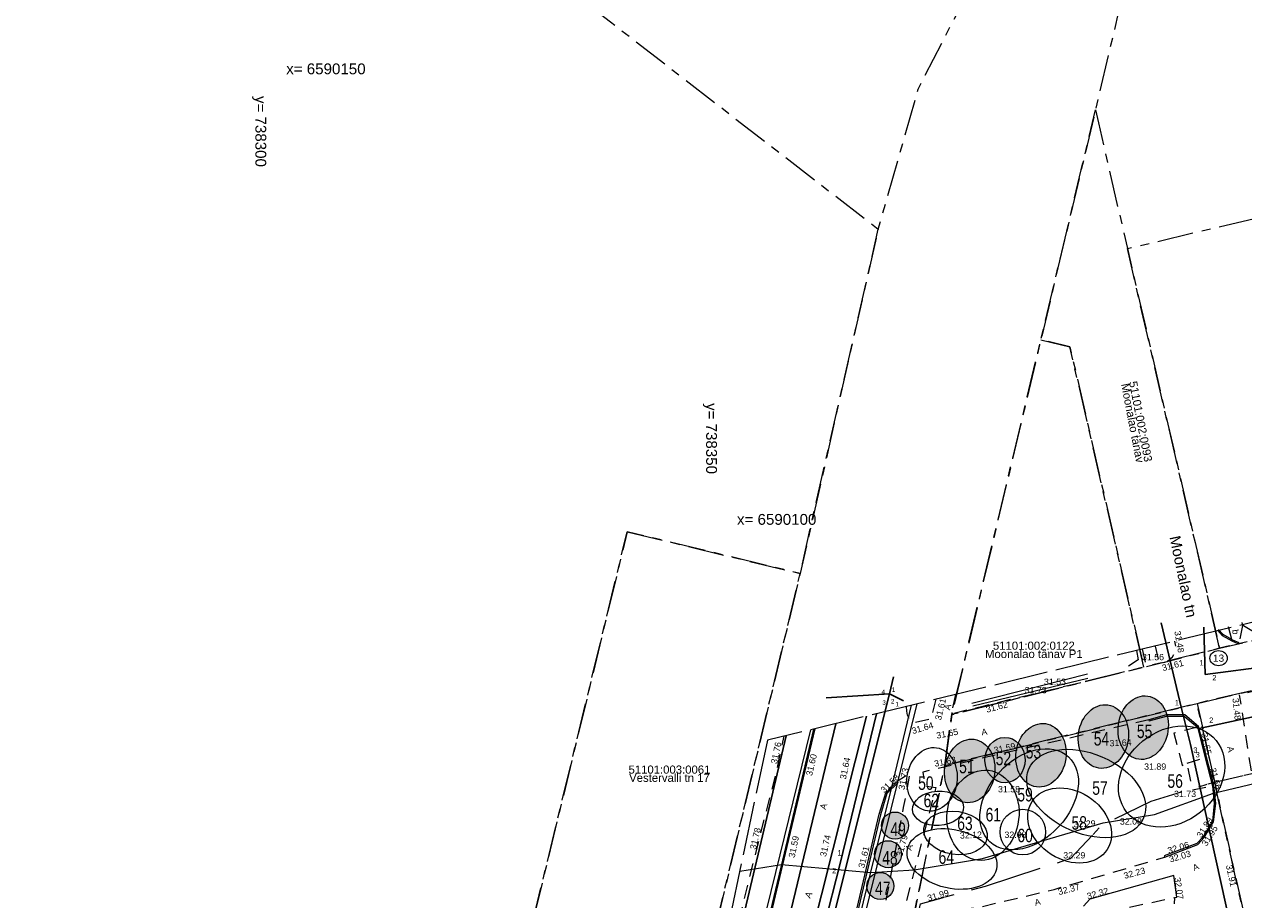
# Model space of a CAD drawing. Header units: metres. Extents: x 738076 to 738809, y 6589688 to 6590318.
# Tile 60 of 188: x 738274 to 738409, y 6590058 to 6590155. Entities that reach past the tile are written whole.
import ezdxf

# ---------------------------------------------------------------- set-up
doc = ezdxf.new("R2010")
doc.units = ezdxf.units.M
for name, pattern in [('ASFBET', [2.5, 1.5, -1]), ('EP_KBL', [18, 8, -2, 1, 0, 4, 0, 1, -2]), ('HEKK', [134.6, 130, -4.6]), ('KATASTRIPIIR', [7, 4, -1, 1, -1]), ('TOOPIIR', [7, 6, -1])]:
    doc.linetypes.add(name, pattern=pattern)
for name, color, linetype, lineweight in [('_DE (2D)', 7, 'Continuous', 5), ('_GE (2D)', 7, 'Continuous', 5), ('None', 7, 'Continuous', 5)]:
    doc.layers.add(name, color=color, linetype=linetype, lineweight=lineweight)
for name, color, linetype, lineweight, true_color in [('DE-MA dendro Puittaim III', 7, 'Continuous', 18, 0x33cc00), ('DE-MA dendro Puittaim IV', 30, 'Continuous', 18, 0xff7f00), ('DE-MA dendro Puunumber', 250, 'Continuous', 5, 0x333333), ('GE-AED', 7, 'Continuous', 5, 0x888888), ('GE-HALJASTUS', 7, 'Continuous', 5, 0x888888), ('GE-HOONE', 7, 'Continuous', 5, 0x888888), ('GE-HOONEDET', 7, 'Continuous', 5, 0x888888), ('GE-KAEVUNR', 7, 'Continuous', 5, 0x888888), ('GE-KORGUS', 7, 'Continuous', 5, 0x888888), ('GE-korgus-EH2000', 7, 'Continuous', 5, 0x888888), ('GE-KPKAABEL', 7, 'Continuous', 5, 0x888888), ('GE-KTRASS', 7, 'Continuous', 5, 0x888888), ('GE-MOOTPIIR', 7, 'Continuous', 5, 0x888888), ('GE-MPKAABEL', 7, 'Continuous', 5, 0x888888), ('GE-MPOHULIIN', 7, 'Continuous', 5, 0x888888), ('GE-PIIR', 7, 'Continuous', 18, 0xcc6600), ('GE-SITRASS', 7, 'Continuous', 5, 0x888888), ('GE-SKTRASS', 7, 'Continuous', 5, 0x888888), ('GE-TEE', 7, 'Continuous', 5, 0x888888), ('GE-TORU_NR', 7, 'Continuous', 5, 0x888888), ('GE-TORUNR', 7, 'Continuous', 5, 0x888888), ('GE-TTRASS', 7, 'Continuous', 5, 0x888888), ('GE-vork', 7, 'Continuous', 5, 0x888888), ('GE-VTRASS', 7, 'Continuous', 5, 0x888888)]:
    doc.layers.add(name, color=color, linetype=linetype, lineweight=lineweight, true_color=true_color)
doc.styles.add('Arial', font='Arial')
doc.styles.add('Swis721 LtCn BT', font='Swis721 LtCn BT')
doc.linetypes.add('-K-', pattern='A,10,-0.8,-1.308668,["K",Arial,S=1.4,R=0,X=-1.308668,Y=-0.7],-0.891332,10,-3', length=26)
doc.linetypes.add('-S-', pattern='A,10,-0.8,-1.308668,["S",Arial,S=1.4,R=0,X=-1.308668,Y=-0.7],-0.891332,10,-3', length=26)
doc.linetypes.add('-SK-', pattern='A,10,-0.1,-2.617336,["SK",Arial,S=1.4,R=0,X=-2.617336,Y=-0.7],-0.282664,10,-3', length=26)
doc.linetypes.add('-T-', pattern='A,10,-0.8,-1.198494,["T",Arial,S=1.4,R=0,X=-1.198494,Y=-0.7],-1.001506,10,-3', length=26)
doc.linetypes.add('-V-', pattern='A,10,-0.8,-1.308668,["V",Arial,S=1.4,R=0,X=-1.308668,Y=-0.7],-0.891332,10,-3', length=26)
doc.linetypes.add('MP_KBL', pattern='A,0,[1,MP_KBL.shx,S=1,R=0,X=0,Y=-0.5],-18.999', length=18.999)

# ---------------------------------------------------------------- blocks, each defined once
blk = doc.blocks.new('dendro')
at = {"layer": 'DE-MA dendro Puittaim III', "linetype": 'Continuous', "lineweight": 0, "true_color": 0xb1d9af, "transparency": 33554508}
h = blk.add_hatch(color=9, dxfattribs=at)
edge = h.paths.add_edge_path()
edge.add_ellipse((-33.87, 47.25), major_axis=(-0.5, -3.51), ratio=0.783084, start_angle=0, end_angle=360)
h = blk.add_hatch(color=9, dxfattribs=at)
edge = h.paths.add_edge_path()
edge.add_ellipse((-38.29, 46.27), major_axis=(-0.5, -3.51), ratio=0.783084, start_angle=0, end_angle=360)
h = blk.add_hatch(color=9, dxfattribs=at)
edge = h.paths.add_edge_path()
edge.add_ellipse((-45.21, 44.19), major_axis=(-0.5, -3.51), ratio=0.783084, start_angle=0, end_angle=360)
h = blk.add_hatch(color=9, dxfattribs=at)
edge = h.paths.add_edge_path()
edge.add_ellipse((-49.2, 43.66), major_axis=(0.04, -2.52), ratio=0.884391, start_angle=0, end_angle=360)
h = blk.add_hatch(color=9, dxfattribs=at)
edge = h.paths.add_edge_path()
edge.add_ellipse((-53.11, 42.45), major_axis=(-0.5, -3.51), ratio=0.783084, start_angle=0, end_angle=360)
h = blk.add_hatch(color=9, dxfattribs=at)
edge = h.paths.add_edge_path()
edge.add_arc((-61.4, 36.39), 1.5, 0, 360)
h = blk.add_hatch(color=9, dxfattribs=at)
edge = h.paths.add_edge_path()
edge.add_arc((-62.17, 33.21), 1.5, 0, 360)
h = blk.add_hatch(color=9, dxfattribs=at)
edge = h.paths.add_edge_path()
edge.add_arc((-63.03, 29.68), 1.5, 0, 360)
at = {"layer": 'DE-MA dendro Puittaim III'}
for centre in [(-61.4, 36.39), (-62.17, 33.21), (-63.03, 29.68)]:
    blk.add_circle(centre, 1.5, dxfattribs=at)
for centre, major_axis, ratio in [((-33.87, 47.25), (-0.5, -3.51), 0.783084), ((-38.29, 46.27), (-0.5, -3.51), 0.783084), ((-45.21, 44.19), (-0.5, -3.51), 0.783084), ((-53.11, 42.45), (-0.5, -3.51), 0.783084), ((-49.2, 43.66), (0.04, -2.52), 0.884391), ((-57.29, 41.52), (-0.5, -3.51), 0.783084), ((-40.19, 39.95), (6.37, -2.72), 0.641148), ((-42.03, 36.4), (4.17, -2.66), 0.770408), ((-54.69, 35.57), (3.5, -0.54), 0.676058), ((-55.07, 32.68), (4.93, -1.14), 0.643811)]:
    blk.add_ellipse(centre, major_axis=major_axis, ratio=ratio, dxfattribs=at)
at = {"layer": 'DE-MA dendro Puittaim IV'}
blk.add_circle((-47.22, 35.67), 2.53, dxfattribs=at)
for centre, major_axis, ratio in [((-30.72, 41.83), (-4.95, -3.99), 0.799877), ((-46.52, 39.3), (-4.36, -4.73), 0.695644), ((-51.64, 37.53), (-0.61, -4.99), 0.792152), ((-56.62, 38.3), (2.83, 0.18), 0.675525)]:
    blk.add_ellipse(centre, major_axis=major_axis, ratio=ratio, dxfattribs=at)
at = {"layer": 'DE-MA dendro Puunumber', "char_height": 1.5, "attachment_point": 1, "line_spacing_factor": 0.60241, "style": 'Swis721 LtCn BT'}
for s, insert in [('55', (-34.57, 47.6)), ('54', (-39.35, 46.77)), ('53', (-46.9, 45.33)), ('51', (-54.29, 43.69)), ('52', (-50.23, 44.59)), ('56', (-31.18, 42.08)), ('50', (-58.83, 41.85)), ('59', (-47.83, 40.57)), ('57', (-39.52, 41.3)), ('62', (-58.23, 39.92)), ('61', (-51.35, 38.35)), ('49', (-61.91, 36.73)), ('63', (-54.5, 37.38)), ('58', (-41.82, 37.43)), ('60', (-47.83, 36.04)), ('48', (-62.82, 33.56)), ('64', (-56.57, 33.64)), ('47', (-63.61, 30.18))]:
    blk.add_mtext(s, dxfattribs=dict(at, insert=insert))
blk = doc.blocks.new('DE (2D)')
at = {"layer": 'None', "color": 7, "transparency": 33554687}
blk.add_blockref('dendro', (-2153983.95, -6234715.12), dxfattribs=at)
blk = doc.blocks.new('GE')
at = {"layer": 'GE-AED', "linetype": 'Continuous'}
blk.add_line((-33.01, 76.28), (-20.25, 79.37), dxfattribs=at)
at = {"layer": 'GE-AED', "linetype": 'Continuous', "flags": 128}
blk.add_lwpolyline([(-14.85, 82.42), (-14.64, 81.4), (-15.73, 80.7)], dxfattribs=at)
at = {"layer": 'GE-HALJASTUS', "linetype": 'HEKK'}
blk.add_line((-33.11, 76.6), (-20.26, 79.82), dxfattribs=at)
at = {"layer": 'GE-HOONE', "linetype": 'Continuous'}
blk.add_line((-3.15, 85.52), (-3.07, 85.2), dxfattribs=at)
at = {"layer": 'GE-HOONEDET', "linetype": 'Continuous', "flags": 128}
blk.add_lwpolyline([(-3.07, 85.2), (-2.97, 85.21), (-1, 84.01)], dxfattribs=at)
at = {"layer": 'GE-KAEVUNR', "linetype": 'Continuous'}
blk.add_ellipse((-5.74, 81.57), major_axis=(0.96, 0), ratio=0.875, dxfattribs=at)
at = {"layer": 'GE-KORGUS', "flags": 128}
blk.add_lwpolyline([(-7.46, 61.76), (-8.14, 61.01), (-9.05, 60.66), (-11.76, 59.63), (-11.71, 59.49), (-8.99, 60.52), (-8.05, 60.88), (-7.34, 61.67), (-6.29, 63.42), (-6.06, 65.44), (-6.27, 67.45), (-7.07, 70.58), (-7.95, 73.99), (-9.5, 75.29), (-11.53, 75.28), (-13.47, 74.75), (-13.43, 74.61), (-11.51, 75.13), (-9.55, 75.14), (-8.08, 73.91), (-7.22, 70.54), (-6.42, 67.42), (-6.21, 65.44), (-6.43, 63.47)], close=True, dxfattribs=at)
at = {"layer": 'GE-KPKAABEL', "linetype": 'EP_KBL', "flags": 128}
blk.add_lwpolyline([(-69.95, -17.38), (-57.47, -7.89), (-54.64, -5.51), (-54.76, -3.62), (-54.31, 2.37), (-52.62, 15.02), (-52.07, 16.94), (-49.14, 17.77), (-44.82, 19.55), (-40.1, 41.04), (-39.5, 50.91), (-38.82, 54.33), (-31.58, 56.28), (-22.15, 59.36), (-18.73, 63.01), (-13.21, 65.71), (-6.35, 67.79), (-2.01, 68.78), (6.44, 72.03), (16.23, 75.42), (24.95, 77.71), (30.41, 79.24), (42.24, 81.37), (43.12, 82.28), (44.16, 85.34), (45.18, 86.27), (46.14, 86.68), (70.46, 92.19), (78.12, 94.17), (80.45, 94.71), (81.58, 94.87), (83.4, 94.93), (85.21, 94.32), (96.16, 96.43), (97.46, 97.18), (97.48, 98.74), (95.26, 107.57), (95, 108.58)], dxfattribs=at)
at = {"layer": 'GE-KTRASS', "linetype": '-K-', "lineweight": 30}
for p, q in [((-7.22, 79.78), (-7.38, 85.01)), ((-7.22, 79.78), (8.93, 81.84)), ((-47.73, 58.77), (-43.69, 75.4)), ((-59.9, 10.46), (-47.73, 58.77))]:
    blk.add_line(p, q, dxfattribs=at)
at = {"layer": 'GE-MOOTPIIR', "linetype": 'TOOPIIR', "flags": 128}
blk.add_lwpolyline([(-55.79, 72.46), (-71.92, -3.96), (-63.16, -63.56), (-14.43, -52.34), (60.6, -35.16), (49.78, 15.94), (113.73, 29.44), (108.43, 51.79), (105.48, 65.76), (103.49, 71.14), (103.02, 81.22), (96.71, 107.87), (49.38, 98.05), (-55.79, 72.46)], close=True, dxfattribs=at)
at = {"layer": 'GE-MPKAABEL', "linetype": 'MP_KBL', "flags": 128}
for points in [[(-55.37, 12.29), (-52.29, 25.08), (-51, 30.42), (-47.43, 45.25), (-42.05, 66.97), (-39.79, 76.35)], [(-39.22, 76.49), (-42.81, 61.97), (-47.02, 44.93), (-50.49, 30.9)], [(-58.86, 57.94), (-54.21, 58.66), (-44.32, 57.78), (-39.52, 58.08), (-31.92, 59.35), (-18.53, 63.32), (-12.83, 64.24), (-6.32, 66.6), (-1.63, 67.72), (6.91, 70.22)]]:
    blk.add_lwpolyline(points, dxfattribs=at)
at = {"layer": 'GE-MPOHULIIN', "linetype": 'Continuous'}
blk.add_line((-51, 73.63), (-58.52, 42.91), dxfattribs=at)
at = {"layer": 'GE-PIIR', "linetype": 'KATASTRIPIIR', "flags": 128}
for points in [[(34.66, 314.71), (57.2, 239.09), (65.58, 203.84), (64.31, 201.78), (-9.59, 184.13), (-15.9, 177.99), (-46.72, 226.35), (-109.94, 231.34), (-100.5, 173.38), (-73.19, 152.19), (-43.49, 129.19), (-52.15, 90.97), (-71.33, 95.61), (-81.92, 51.88), (-89.31, 53.66), (-92.77, 39.45), (-106.27, 37.41), (-144.1, 31.73), (-141.16, 9.47), (-163.62, 6.97), (-168.01, 46.12), (-163.25, 79.58), (-150.04, 80.75), (-156.96, 154.56), (-182.96, 152.22), (-197.5, 150.93), (-212.75, 257.38), (-173.66, 296.8), (-133.47, 291.56), (-68.27, 292.27), (-36.2, 292.54), (34.66, 314.71)], [(163.53, 223.76), (162.94, 204.1), (143.26, 199.53), (142.96, 200.91), (104.47, 191.97), (104.83, 190.59), (85.14, 186.01), (63.52, 182), (24.23, 173.34), (-1.07, 167.46), (-10.45, 160.97), (-16.86, 153.18), (-19.39, 142.44), (-25.45, 116.92), (-35.34, 75.31), (-36.12, 69.66), (-47.45, 14.52), (-49.76, 3.15), (-51.77, -7.46), (-47.16, -46.41), (-44.94, -60.27), (-40.28, -101.19), (-35.48, -143.47), (-32.87, -161.06), (-24.61, -201.66), (-15.15, -248.66), (-13.38, -257.64), (-0.1, -290.05), (7.22, -306.46), (2.77, -308.62), (-12.09, -314.71), (-18.82, -298.11), (-35.27, -257.49), (-39.48, -232.56), (-46.88, -192.44), (-52.15, -165.31), (-54.91, -147.71), (-63.77, -70.42), (-70.48, -12.02), (-71.53, -2.88), (-69.7, 17.45), (-52.15, 90.97), (-43.49, 129.19), (-39.06, 144.74), (-30.73, 161), (-22.12, 171.94), (-15.9, 177.99), (-9.59, 184.13), (64.31, 201.78), (77.5, 203.37), (103.14, 209.5), (115.33, 212.43), (115.67, 211.41), (125.89, 213.76), (126.81, 215.18), (137.44, 217.71), (163.53, 223.76)], [(-19.39, 142.44), (-19.07, 140.97), (-15.85, 127.03), (-5.62, 82.67), (-14.04, 80.58), (-22.23, 116.14), (-25.45, 116.92), (-19.39, 142.44)], [(-5.62, 82.67), (-15.85, 127.03), (32.55, 138.56), (35.4, 139.25), (36.45, 134.87), (37.41, 130.82), (41.33, 114.56), (46.09, 94.67), (-5.62, 82.67)], [(-25.45, 116.92), (-22.23, 116.14), (-14.04, 80.58), (-35.34, 75.31), (-25.45, 116.92)], [(81.34, 101.83), (82.3, 97.56), (-8.12, 76.55), (-36.12, 69.66), (-35.34, 75.31), (-14.04, 80.58), (-5.62, 82.67), (46.09, 94.67), (53.77, 95.42), (81.34, 101.83)], [(-8.12, 76.55), (82.3, 97.56), (94.78, 41.47), (4.33, 20.46), (3.02, 26.32), (-8.12, 76.55)], [(-71.33, 95.61), (-52.15, 90.97), (-69.7, 17.45), (-103.06, 13.73), (-106.27, 37.41), (-92.77, 39.45), (-89.31, 53.66), (-81.92, 51.88), (-71.33, 95.61)], [(-47.45, 14.52), (-36.12, 69.66), (-8.12, 76.55), (3.02, 26.32), (-47.45, 14.52)]]:
    blk.add_lwpolyline(points, dxfattribs=at)
at = {"layer": 'GE-SITRASS', "linetype": '-S-', "lineweight": 30, "flags": 128}
blk.add_lwpolyline([(-53.71, 72.97), (-61.59, 39.65), (-67.09, 16.29), (-67.5, 14.56), (-70.59, 0.68), (-71.09, -1.55), (-70.59, -1.43), (-25.14, 9.38), (-20.5, 10.49)], dxfattribs=at)
at = {"layer": 'GE-SKTRASS', "linetype": '-SK-', "lineweight": 30}
for p, q in [((-42.25, 77.61), (-41.8, 79.5)), ((-56.56, 20.48), (-42.25, 77.61)), ((-49.27, 77.17), (-42.25, 77.61)), ((-42.25, 77.61), (-40.7, 76.83))]:
    blk.add_line(p, q, dxfattribs=at)
at = {"layer": 'GE-TEE', "linetype": 'ASFBET'}
for p, q in [((-4.68, 85.08), (-4.31, 83.69)), ((-3.07, 85.2), (-3.52, 83.15)), ((8.65, 80.47), (-3.4, 77.51)), ((-9.24, 69.91), (-7.22, 70.54)), ((-20.5, 52.93), (-10.6, 55.01))]:
    blk.add_line(p, q, dxfattribs=at)
at = {"layer": 'GE-TEE', "linetype": 'Continuous', "flags": 128}
for points in [[(-5.86, 84.67), (-5.34, 84.11), (-4.26, 83.49), (-3.52, 83.15), (-3.52, 83.15)], [(-5.75, 84.77), (-5.25, 84.23), (-4.31, 83.69), (-4.19, 83.62), (-3.49, 83.3)], [(-80.15, 10.6), (-72.52, 11.38), (-71.14, 11.51), (-70.28, 11.71), (-69.05, 12.1), (-68.4, 12.34), (-67.53, 12.79), (-65.96, 13.88), (-65.41, 14.45), (-64.71, 15.66), (-61.04, 29.74), (-57.68, 43.94), (-53.9, 59.92), (-50.64, 73.71)], [(-80.14, 10.43), (-72.5, 11.24), (-71.12, 11.37), (-70.25, 11.57), (-69.01, 11.96), (-68.34, 12.21), (-67.46, 12.66), (-65.87, 13.77), (-65.3, 14.36), (-64.57, 15.63), (-60.9, 29.7), (-57.54, 43.93), (-53.76, 59.9), (-50.48, 73.75)], [(-46.13, 52.61), (-43.38, 64.25), (-42.65, 66.62), (-41.4, 67.89), (-41.29, 67.79), (-42.52, 66.54), (-43.24, 64.2), (-45.97, 52.62)], [(-10.64, 54.31), (-10.6, 55.01), (-10.37, 55.07), (-10.7, 57.46), (-20.03, 54.83), (-20.74, 54.06)]]:
    blk.add_lwpolyline(points, dxfattribs=at)
at = {"layer": 'GE-TEE', "linetype": 'ASFBET', "flags": 128}
for points in [[(-14.21, 82.58), (-13.75, 80.62), (-20.63, 78.95), (-32.04, 76.19), (-35.4, 75.38), (-34.86, 77.55)], [(46.25, 73.59), (43.9, 73.72), (31.52, 70.96), (20.48, 68.05), (6.75, 64.51), (-0.58, 62.57), (-0.77, 62.62), (-2, 68.42), (-3.4, 77.51)], [(-37.1, 77.01), (-37.65, 74.83), (-39.69, 74.34), (-40.06, 74.84), (-40.23, 75.25), (-40.32, 75.7), (-40.35, 76.22)], [(-13.47, 74.75), (-17.59, 73.8), (-21.49, 72.89), (-25.57, 71.94), (-33.02, 70.22), (-37.25, 69.23), (-38.54, 68.94), (-38.35, 67.4), (-37.1, 67.21), (-37.8, 64.54), (-40.86, 52.75), (-32.08, 53.99), (-23.97, 55.92), (-16.37, 58.12), (-11.71, 59.49)], [(-8.08, 73.91), (-10.7, 73.25), (-9.76, 69.68), (-9.24, 69.91), (-8.68, 66.97), (-6.42, 67.42)], [(-64.71, 15.66), (-67.66, 16.65), (-66.3, 21.97), (-64.16, 30.48), (-60.92, 44.23), (-57.12, 59.78), (-54.71, 69.21), (-53.94, 72.91)], [(-45.97, 52.62), (-42.98, 52.74), (-40.67, 65.02), (-39.95, 68.84), (-41.4, 67.89)]]:
    blk.add_lwpolyline(points, dxfattribs=at)
blk.add_lwpolyline([(-12.79, 82.92), (-12.33, 80.97), (-12.33, 80.97, 0.000025), (-12.33, 80.97), (-12.33, 80.97), (-11.45, 81.21), (-10.85, 81.73), (-10.52, 82.35), (-10.43, 82.79), (-10.43, 82.79, 0.000049), (-10.43, 82.79), (-10.43, 82.79), (-10.6, 83.46)], format="xyb", dxfattribs=at)
at = {"layer": 'GE-TTRASS', "linetype": '-T-', "lineweight": 30}
blk.add_line((-7.9, 73.76), (43.68, 85.12), dxfattribs=at)
at = {"layer": 'GE-TTRASS', "linetype": '-T-', "lineweight": 30, "flags": 128}
blk.add_lwpolyline([(5.4, 40.64), (3.49, 48.22), (-3.22, 46.49), (-8.85, 72), (-9.89, 76.15), (-12.11, 85.5)], dxfattribs=at)
at = {"layer": 'GE-VTRASS', "linetype": '-V-', "lineweight": 30}
blk.add_line((-55.36, 44.58), (-48.21, 74.3), dxfattribs=at)
at = {"layer": 'GE-VTRASS', "linetype": '-V-', "lineweight": 30, "flags": 128}
blk.add_lwpolyline([(-63.42, 4.96), (-60.98, 10.82), (-44.8, 75.14)], dxfattribs=at)
at = {"layer": 'GE-KAEVUNR', "insert": (-5.74, 81.57), "char_height": 0.8, "attachment_point": 5, "line_spacing_factor": 0.25, "style": 'Arial'}
blk.add_mtext('13', dxfattribs=at)
at = {"layer": 'GE-korgus-EH2000', "char_height": 0.7, "attachment_point": 7, "line_spacing_factor": 0.25, "style": 'Arial'}
for s, insert, rotation in [(' 31.48 ', (-10.7, 84.81), 279.8746), (' 31.61 ', (-12.17, 80.05), 14.6493), (' 31.48 ', (-4.24, 77.38), 276.1722), (' 31.61 ', (-36.59, 74.37), 76.0588), (' 31.62 ', (-31.7, 75.44), 14.5172), (' 31.64 ', (-39.91, 73.06), 16.5904), (' 31.65 ', (-37.24, 72.57), 10.9054), (' 31.65 ', (-7.72, 73.49), 281.0354), (' 31.76 ', (-54.77, 69.53), 78.1499), (' 31.59 ', (-30.86, 70.93), 12.0184), (' 31.64 ', (-18.09, 71.76), 2.5553), (' 31.60 ', (-50.89, 68.2), 76.8836), (' 31.64 ', (-47.13, 67.81), 77.8838), (' 31.63 ', (-37.47, 69.45), 11.0902), (' 31.73 ', (-40.62, 66.65), 78.7849), (' 31.66 ', (-6.82, 69.55), 285.6938), (' 31.58 ', (-43, 66.36), 44.6301), (' 32.29 ', (-22.08, 62.77), 2.5553), (' 31.89 ', (-7.78, 61.34), 57.8075), (' 31.78 ', (-57.11, 60.02), 76.9189), (' 32.12 ', (-34.69, 61.52), 2.5553), (' 31.95 ', (-7.2, 60.41), 58.3995), (' 31.59 ', (-52.81, 59.11), 78.3196), (' 31.74 ', (-49.34, 59.22), 76.8846), (' 31.79 ', (-40.9, 59.24), 74.6119), (' 32.06 ', (-11.53, 59.78), 16.6741), (' 31.61 ', (-45.1, 57.96), 76.0533), (' 32.03 ', (-11.35, 58.8), 16.6359), (' 32.23 ', (-16.42, 56.99), 15.0849), (' 31.91 ', (-5, 58.83), 282.2423), (' 32.07 ', (-10.7, 57.46), 278.013), (' 31.99 ', (-38.19, 54.5), 15.8173), (' 32.37 ', (-23.71, 55.2), 14.5509), (' 32.32 ', (-20.5, 54.72), 15.5777)]:
    blk.add_mtext(s, dxfattribs=dict(at, insert=insert, rotation=rotation))
for s, insert in [(' 31.56 ', (-14.51, 81.34)), (' 31.73 ', (-27.52, 77.67)), (' 31.53 ', (-25.38, 78.6)), (' 31.89 ', (-14.27, 69.18)), (' 31.58 ', (-30.48, 66.68)), (' 31.73 ', (-10.95, 66.15)), (' 32.08 ', (-16.96, 63.1)), (' 32.08 ', (-29.76, 61.62)), (' 32.29 ', (-23.24, 59.34))]:
    blk.add_mtext(s, dxfattribs=dict(at, insert=insert))
at = {"layer": 'GE-PIIR', "insert": (-14.83, 107.76), "char_height": 0.9, "rotation": 280.9197, "line_spacing_factor": 0.25, "style": 'Arial'}
for s, attachment_point in [('Moonalao tänav', 2), ('51101:002:0093', 8)]:
    blk.add_mtext(s, dxfattribs=dict(at, attachment_point=attachment_point))
at = {"layer": 'GE-PIIR', "char_height": 0.9, "line_spacing_factor": 0.25, "style": 'Arial'}
for s, insert, attachment_point in [('Moonalao tänav P1', (-26.23, 82.49), 2), ('51101:002:0122', (-26.23, 82.5), 8), ('51101:003:0061', (-66.65, 68.75), 8), ('Vestervalli tn 17', (-66.65, 68.75), 2)]:
    blk.add_mtext(s, dxfattribs=dict(at, insert=insert, attachment_point=attachment_point))
at = {"layer": 'GE-TEE', "attachment_point": 5, "line_spacing_factor": 0.25, "style": 'Arial'}
for s, insert, char_height, rotation in [('Moonalao tn', (-9.66, 90.63), 1.2, 281.9151), ('b ', (-3.85, 84.49), 0.7, 277.8533), ('A', (-35.79, 76.15), 0.7, 76.5618), ('A', (-31.73, 73.39), 0.7, 9.8658), ('A', (-4.38, 71.46), 0.7, 280.2348), ('A', (-49.57, 65.13), 0.7, 73.1416), ('A', (-40.06, 60.58), 0.7, 74.548), ('A', (-8.27, 58.39), 0.7, 22.4569), ('A', (-51.23, 55.31), 0.7, 65.1196), ('A', (-25.83, 54.51), 0.7, 14.2811)]:
    blk.add_mtext(s, dxfattribs=dict(at, insert=insert, char_height=char_height, rotation=rotation))
at = {"layer": 'GE-TORU_NR', "char_height": 0.5, "attachment_point": 7, "line_spacing_factor": 0.25, "style": 'Arial'}
for s, insert in [('1', (-41.99, 77.83)), ('4', (-43.13, 77.57)), ('2', (-42.08, 76.54)), ('3', (-43.04, 76.39)), ('1', (-41.57, 76.23))]:
    blk.add_mtext(s, dxfattribs=dict(at, insert=insert))
at = {"layer": 'GE-TORUNR', "char_height": 0.6, "attachment_point": 5, "line_spacing_factor": 0.25, "style": 'Arial'}
for s, insert in [('1', (-7.63, 81.07)), ('2', (-6.2, 79.41)), ('1', (-10.36, 76.63)), ('2', (-6.55, 74.69)), ('3', (-8.31, 71.37)), ('3', (-8.06, 70.86)), ('1', (-47.79, 59.97)), ('2', (-48.38, 57.99))]:
    blk.add_mtext(s, dxfattribs=dict(at, insert=insert))
at = {"layer": 'GE-vork', "char_height": 1.2, "attachment_point": 4, "line_spacing_factor": 0.25, "style": 'Arial'}
for s, insert in [('x= 6590150', (-109.16, 146.97)), ('x= 6590100', (-59.16, 96.97))]:
    blk.add_mtext(s, dxfattribs=dict(at, insert=insert))
at = {"layer": 'GE-vork', "char_height": 1.2, "attachment_point": 4, "rotation": 270, "line_spacing_factor": 0.25, "style": 'Arial'}
for s, insert in [('y= 738300', (-112.16, 143.97)), ('y= 738350', (-62.16, 109.89))]:
    blk.add_mtext(s, dxfattribs=dict(at, insert=insert))
blk = doc.blocks.new('GE (2D)')
at = {"layer": 'None', "color": 7, "transparency": 33554687}
blk.add_blockref('GE', (-2154003.72, -6234741.73, 4.5), dxfattribs=at)

msp = doc.modelspace()

# ---------------------------------------------------------------- block references
at = {"layer": '_DE (2D)'}
msp.add_blockref('DE (2D)', (2892415.88, 12824744.77), dxfattribs=at)
at = {"layer": '_GE (2D)'}
msp.add_blockref('GE (2D)', (2892415.88, 12824744.77), dxfattribs=at)

doc.saveas('drawing.dxf')
